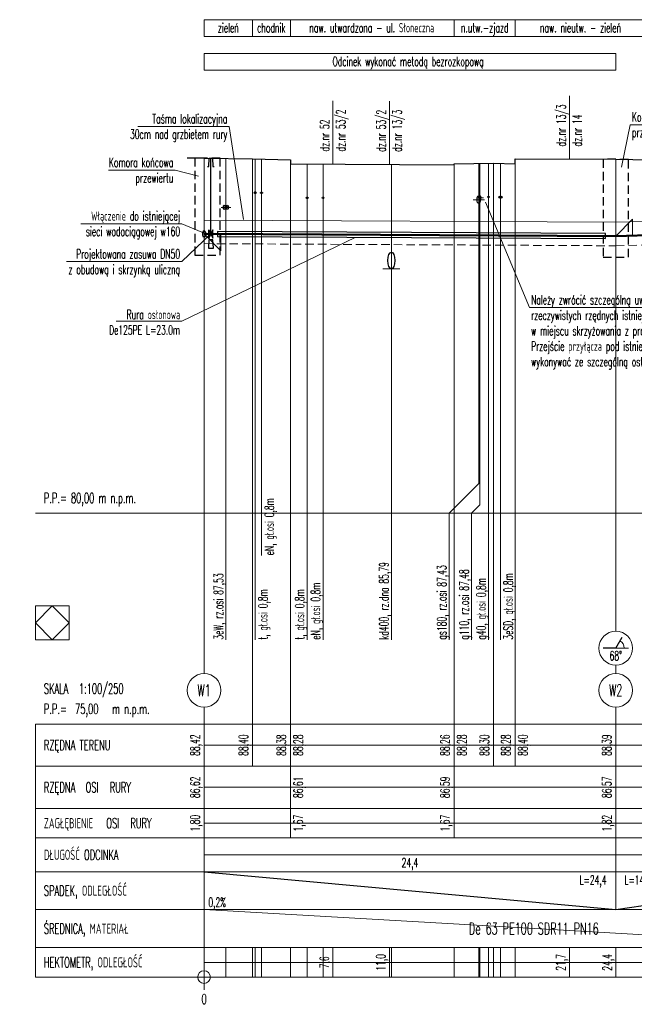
# Model space of a CAD drawing. Header units: millimetres. Extents: x 42478 to 46433, y 31104 to 33439.
# Tile 2 of 3: x 43870 to 45327, y 31104 to 33439. Entities that reach past the tile are written whole.
import ezdxf
from ezdxf import colors
from ezdxf.entities.mleader import LeaderData, LeaderLine
from ezdxf.enums import TextEntityAlignment as Align
from ezdxf.math import Vec2, Vec3

# ---------------------------------------------------------------- set-up
doc = ezdxf.new("R2010")
doc.units = ezdxf.units.MM
doc.linetypes.add('DASHED', pattern=[0.75, 0.5, -0.25])
doc.layers.get('DEFPOINTS').update_dxf_attribs({"color": 254})
for name, color, linetype, lineweight in [('IS-profil-cienka', 7, 'Continuous', 15), ('IS-profil-gruba', 7, 'Continuous', 50), ('IS-profil-srednia', 7, 'Continuous', 30)]:
    doc.layers.add(name, color=color, linetype=linetype, lineweight=lineweight)
doc.layers.add('IS-profil-pomocnicza', color=254, linetype='Continuous', lineweight=0, plot=False)
doc.styles.add('IS', font='simplex.shx', dxfattribs={"width": 0.7})
doc.styles.add('IS-0.6', font='simplex.shx', dxfattribs={"width": 0.6})
doc.dimstyles.new('IS_Hektometr_250', dxfattribs={"dimtxt": 22, "dimasz": 0, "dimexe": 1.25, "dimexo": 0.625, "dimgap": 2, "dimtad": 1, "dimjust": 2, "dimdec": 1, "dimlfac": 0.025, "dimrnd": 0.1, "dimzin": 1, "dimtxsty": 'IS-0.6', "dimblk": 'NONE', "dimcen": 0, "dimse1": 1, "dimse2": 1, "dimsd1": 1, "dimsd2": 1, "dimadec": 0, "dimazin": 0, "dimtfac": 1, "dimtdec": 1, "dimtmove": 0, "dimatfit": 3, "dimldrblk": 'NONE', "dimfxl": 1, "dimlwd": 15, "dimarcsym": 0})
doc.dimstyles.new('IS_Odcinek_250', dxfattribs={"dimtxt": 22, "dimasz": 0, "dimexe": 1.25, "dimexo": 0.625, "dimgap": 5, "dimtad": 1, "dimdec": 1, "dimlfac": 0.025, "dimrnd": 0.1, "dimzin": 1, "dimtxsty": 'IS-0.6', "dimblk": 'NONE', "dimcen": 0, "dimse1": 1, "dimse2": 1, "dimsd1": 1, "dimsd2": 1, "dimadec": 0, "dimazin": 0, "dimtfac": 1, "dimtdec": 1, "dimtmove": 0, "dimatfit": 3, "dimldrblk": 'NONE', "dimfxl": 1, "dimarcsym": 0})
doc.dimstyles.new('IS_Odcinek_gorny_250', dxfattribs={"dimtxt": 22, "dimasz": 0, "dimexe": 1.25, "dimexo": 0.625, "dimgap": 10, "dimtad": 2, "dimjust": 1, "dimdec": 1, "dimlfac": 0.025, "dimrnd": 0.1, "dimzin": 1, "dimtxsty": 'IS-0.6', "dimblk": 'NONE', "dimcen": 0, "dimse1": 1, "dimse2": 1, "dimadec": 0, "dimazin": 0, "dimtfac": 1, "dimtdec": 1, "dimtmove": 0, "dimatfit": 3, "dimldrblk": 'NONE', "dimfxl": 1, "dimlwd": 15, "dimarcsym": 0})
doc.dimstyles.new('IS_Rzedne_80', dxfattribs={"dimtxt": 22, "dimasz": 0, "dimexe": 1.25, "dimexo": 0.625, "dimgap": 5, "dimtad": 1, "dimjust": 2, "dimlfac": 0.01, "dimrnd": 0.01, "dimzin": 1, "dimtxsty": 'IS-0.6', "dimblk": 'NONE', "dimcen": 0, "dimse1": 1, "dimse2": 1, "dimsd1": 1, "dimsd2": 1, "dimadec": 0, "dimazin": 0, "dimtm": 1e-09, "dimtfac": 1, "dimtmove": 0, "dimatfit": 3, "dimldrblk": 'NONE', "dimfxl": 1, "dimarcsym": 0})
doc.dimstyles.new('IS_Zaglebienie', dxfattribs={"dimtxt": 22, "dimasz": 0, "dimexe": 1.25, "dimexo": 0.625, "dimgap": 5, "dimtad": 1, "dimjust": 2, "dimlfac": 0.01, "dimrnd": 0.01, "dimzin": 1, "dimtxsty": 'IS-0.6', "dimblk": 'NONE', "dimcen": 0, "dimse1": 1, "dimse2": 1, "dimsd1": 1, "dimsd2": 1, "dimadec": 0, "dimazin": 0, "dimtm": 1e-09, "dimtfac": 1, "dimtmove": 0, "dimatfit": 3, "dimldrblk": 'NONE', "dimfxl": 1, "dimarcsym": 0})

# ---------------------------------------------------------------- blocks, each defined once
blk = doc.blocks.new('A$C53B805DC')
at = {"layer": 'IS-profil-pomocnicza', "color": 0}
for p, q in [((40, 40), (0, 0)), ((40, 0), (40, 40)), ((0, 0), (40, 0))]:
    blk.add_line(p, q, dxfattribs=at)
blk = doc.blocks.new('IS-profil-tabelka-3')
at = {"layer": 'IS-profil-cienka'}
for p, q in [((-400, -600), (-400, 0)), ((-400, 0), (0, 0)), ((0, 0), (0, -600)), ((0, -100), (-400, -100)), ((0, -200), (-400, -200)), ((0, -270), (-400, -270)), ((0, -350), (-400, -350)), ((0, -440), (-400, -440)), ((0, -530), (-400, -530)), ((0, -600), (-400, -600))]:
    blk.add_line(p, q, dxfattribs=at)
at = {"layer": 'IS-profil-srednia', "style": 'IS', "width": 0.6}
for s, p in [('SKALA', (-380, 72)), ('P.P.= ', (-380, 24)), ('m n.p.m.', (-218, 24)), ('RZĘDNA TERENU', (-380, -62)), ('RZĘDNA', (-380, -162)), ('RURY', (-224, -162)), ('ZAGŁĘBIENIE', (-380, -247)), ('RURY', (-175, -247)), ('DŁUGOŚĆ ODCINKA', (-380, -322)), ('SPADEK, ODLEGŁOŚĆ', (-380, -407)), ('ŚREDNICA, MATERIAŁ', (-380, -497)), ('HEKTOMETR, ODLEGŁOŚĆ', (-380, -577))]:
    blk.add_text(s, height=24, dxfattribs=at).set_placement(p)
for tag, p in [('1:100/250', (-297, 72)), ('000,00', (-306, 24)), ('DNA', (-281, -162)), ('DNA', (-232, -247))]:
    blk.add_attdef(tag, p, '', height=24, dxfattribs=at)
blk = doc.blocks.new('*D3237')
at = {"layer": 'DEFPOINTS', "color": 0, "transparency": 16777216}
for p in [(44307.4, 31458.6), (45283.5, 31458.6), (45283.5, 31418.6)]:
    blk.add_point(p, dxfattribs=at)
at = {"layer": 'IS-profil-srednia', "color": 0, "lineweight": 15, "transparency": 16777216}
blk.add_line((44307.4, 31418.6), (45283.5, 31418.6), dxfattribs=at)
at = {"layer": 'IS-profil-srednia', "color": 0, "transparency": 16777216, "insert": (45229.6, 31395.5), "char_height": 22, "attachment_point": 5, "style": 'IS-0.6'}
blk.add_mtext('L=24,4', dxfattribs=at)
blk = doc.blocks.new('_None')
blk = doc.blocks.new('*D3238')
at = {"layer": 'DEFPOINTS', "color": 0, "transparency": 16777216}
for p in [(45283.5, 31203.6), (44307.4, 31168.6), (45283.5, 31168.6)]:
    blk.add_point(p, dxfattribs=at)
at = {"layer": 'IS-profil-srednia', "color": 0, "transparency": 16777216, "insert": (45266.4, 31203.6), "char_height": 22, "attachment_point": 5, "rotation": 90, "style": 'IS-0.6'}
blk.add_mtext('24,4', dxfattribs=at)
blk = doc.blocks.new('*D3239')
at = {"layer": 'DEFPOINTS', "color": 0, "transparency": 16777216}
for p in [(44307.4, 33110.6), (44307.4, 32268.6), (44307.4, 32268.6)]:
    blk.add_point(p, dxfattribs=at)
at = {"layer": 'IS-profil-srednia', "color": 0, "transparency": 16777216, "insert": (44289.3, 31718.6), "char_height": 22, "attachment_point": 5, "rotation": 90, "style": 'IS-0.6'}
blk.add_mtext('88,42', dxfattribs=at)
blk = doc.blocks.new('*D3243')
at = {"layer": 'DEFPOINTS', "color": 0, "transparency": 16777216}
for p in [(44307.4, 31458.6), (45283.5, 31458.6), (45283.5, 31418.6)]:
    blk.add_point(p, dxfattribs=at)
at = {"layer": 'IS-profil-srednia', "color": 0, "transparency": 16777216, "insert": (44795.5, 31436.7), "char_height": 22, "attachment_point": 5, "style": 'IS-0.6'}
blk.add_mtext('24,4', dxfattribs=at)
blk = doc.blocks.new('*D3244')
at = {"layer": 'DEFPOINTS', "color": 0, "transparency": 16777216}
for p in [(45870.9, 31203.6), (44307.4, 31168.6), (45870.9, 31168.6)]:
    blk.add_point(p, dxfattribs=at)
at = {"layer": 'IS-profil-srednia', "color": 0, "transparency": 16777216, "insert": (45853.8, 31203.6), "char_height": 22, "attachment_point": 5, "rotation": 90, "style": 'IS-0.6'}
blk.add_mtext('39,1', dxfattribs=at)
blk = doc.blocks.new('*D3245')
at = {"layer": 'DEFPOINTS', "color": 0, "transparency": 16777216}
for p in [(44307.4, 32930.6), (44307.4, 32268.6), (44307.4, 32268.6)]:
    blk.add_point(p, dxfattribs=at)
at = {"layer": 'IS-profil-srednia', "color": 0, "transparency": 16777216, "insert": (44289.3, 31618.6), "char_height": 22, "attachment_point": 5, "rotation": 90, "style": 'IS-0.6'}
blk.add_mtext('86,62', dxfattribs=at)
blk = doc.blocks.new('*D3246')
at = {"layer": 'DEFPOINTS', "color": 0, "transparency": 16777216}
for p in [(44307.4, 33110.6), (44307.4, 32930.6), (44307.4, 32930.6)]:
    blk.add_point(p, dxfattribs=at)
at = {"layer": 'IS-profil-srednia', "color": 0, "transparency": 16777216, "insert": (44289.3, 31533.6), "char_height": 22, "attachment_point": 5, "rotation": 90, "style": 'IS-0.6'}
blk.add_mtext('1,80', dxfattribs=at)
blk = doc.blocks.new('A$C0AB2048E')
at = {"layer": 'IS-profil-cienka'}
blk.add_line((0, 30), (0, -30), dxfattribs=at)
blk.add_circle((0, 0), 15, dxfattribs=at)
at = {"layer": 'IS-profil-srednia', "style": 'IS', "width": 0.6}
blk.add_attdef('0', text='', height=24, dxfattribs=at).set_placement((0, -40), align=Align.TOP_CENTER)
blk = doc.blocks.new('*D3257')
at = {"layer": 'DEFPOINTS', "color": 0, "transparency": 16777216}
for p in [(45283.5, 33107.6), (45283.5, 32268.6), (45283.5, 32268.6)]:
    blk.add_point(p, dxfattribs=at)
at = {"layer": 'IS-profil-srednia', "color": 0, "transparency": 16777216, "insert": (45265.4, 31718.6), "char_height": 22, "attachment_point": 5, "rotation": 90, "style": 'IS-0.6'}
blk.add_mtext('88,39', dxfattribs=at)
blk = doc.blocks.new('*D3258')
at = {"layer": 'DEFPOINTS', "color": 0, "transparency": 16777216}
for p in [(45283.5, 32925.6), (45283.5, 32268.6), (45283.5, 32268.6)]:
    blk.add_point(p, dxfattribs=at)
at = {"layer": 'IS-profil-srednia', "color": 0, "transparency": 16777216, "insert": (45265.4, 31618.6), "char_height": 22, "attachment_point": 5, "rotation": 90, "style": 'IS-0.6'}
blk.add_mtext('86,57', dxfattribs=at)
blk = doc.blocks.new('*D3259')
at = {"layer": 'DEFPOINTS', "color": 0, "transparency": 16777216}
for p in [(45283.5, 33107.6), (45283.5, 32925.6), (45283.5, 32925.6)]:
    blk.add_point(p, dxfattribs=at)
at = {"layer": 'IS-profil-srednia', "color": 0, "transparency": 16777216, "insert": (45265.4, 31533.6), "char_height": 22, "attachment_point": 5, "rotation": 90, "style": 'IS-0.6'}
blk.add_mtext('1,82', dxfattribs=at)
blk = doc.blocks.new('*D3283')
at = {"layer": 'DEFPOINTS', "color": 0, "transparency": 16777216}
for p in [(44422, 33108.6), (44422, 32268.6), (44422, 32268.6)]:
    blk.add_point(p, dxfattribs=at)
at = {"layer": 'IS-profil-srednia', "color": 0, "transparency": 16777216, "insert": (44403.9, 31718.6), "char_height": 22, "attachment_point": 5, "rotation": 90, "style": 'IS-0.6'}
blk.add_mtext('88,40', dxfattribs=at)
blk = doc.blocks.new('*D3284')
at = {"layer": 'DEFPOINTS', "color": 0, "transparency": 16777216}
for p in [(44512, 33106.6), (44512, 32268.6), (44512, 32268.6)]:
    blk.add_point(p, dxfattribs=at)
at = {"layer": 'IS-profil-srednia', "color": 0, "transparency": 16777216, "insert": (44493.9, 31718.6), "char_height": 22, "attachment_point": 5, "rotation": 90, "style": 'IS-0.6'}
blk.add_mtext('88,38', dxfattribs=at)
blk = doc.blocks.new('*D3285')
at = {"layer": 'DEFPOINTS', "color": 0, "transparency": 16777216}
for p in [(44900, 33094.6), (44900, 32268.6), (44900, 32268.6)]:
    blk.add_point(p, dxfattribs=at)
at = {"layer": 'IS-profil-srednia', "color": 0, "transparency": 16777216, "insert": (44881.9, 31718.6), "char_height": 22, "attachment_point": 5, "rotation": 90, "style": 'IS-0.6'}
blk.add_mtext('88,26', dxfattribs=at)
blk = doc.blocks.new('*D3286')
at = {"layer": 'DEFPOINTS', "color": 0, "transparency": 16777216}
for p in [(44993.6, 33098.6), (44993.6, 32268.6), (44993.6, 32268.6)]:
    blk.add_point(p, dxfattribs=at)
at = {"layer": 'IS-profil-srednia', "color": 0, "transparency": 16777216, "insert": (44975.5, 31718.6), "char_height": 22, "attachment_point": 5, "rotation": 90, "style": 'IS-0.6'}
blk.add_mtext('88,30', dxfattribs=at)
blk = doc.blocks.new('*D3287')
at = {"layer": 'DEFPOINTS', "color": 0, "transparency": 16777216}
for p in [(45044.6, 33096.6), (45044.6, 32268.6), (45044.6, 32268.6)]:
    blk.add_point(p, dxfattribs=at)
at = {"layer": 'IS-profil-srednia', "color": 0, "transparency": 16777216, "insert": (45026.5, 31718.6), "char_height": 22, "attachment_point": 5, "rotation": 90, "style": 'IS-0.6'}
blk.add_mtext('88,28', dxfattribs=at)
blk = doc.blocks.new('*D3293')
at = {"layer": 'DEFPOINTS', "color": 0, "transparency": 16777216}
for p in [(44512, 33096.6), (44512, 32268.6), (44552, 32268.6)]:
    blk.add_point(p, dxfattribs=at)
at = {"layer": 'IS-profil-srednia', "color": 0, "transparency": 16777216, "insert": (44533.9, 31718.6), "char_height": 22, "attachment_point": 5, "rotation": 90, "style": 'IS-0.6'}
blk.add_mtext('88,28', dxfattribs=at)
blk = doc.blocks.new('*D3294')
at = {"layer": 'DEFPOINTS', "color": 0, "transparency": 16777216}
for p in [(44900, 33096.6), (44900, 32268.6), (44940, 32268.6)]:
    blk.add_point(p, dxfattribs=at)
at = {"layer": 'IS-profil-srednia', "color": 0, "transparency": 16777216, "insert": (44921.9, 31718.6), "char_height": 22, "attachment_point": 5, "rotation": 90, "style": 'IS-0.6'}
blk.add_mtext('88,28', dxfattribs=at)
blk = doc.blocks.new('*D3295')
at = {"layer": 'DEFPOINTS', "color": 0, "transparency": 16777216}
for p in [(45044.6, 33108.6), (45044.6, 32268.6), (45084.6, 32268.6)]:
    blk.add_point(p, dxfattribs=at)
at = {"layer": 'IS-profil-srednia', "color": 0, "transparency": 16777216, "insert": (45066.5, 31718.6), "char_height": 22, "attachment_point": 5, "rotation": 90, "style": 'IS-0.6'}
blk.add_mtext('88,40', dxfattribs=at)
blk = doc.blocks.new('*D3297')
at = {"layer": 'DEFPOINTS', "color": 0, "transparency": 16777216}
for p in [(45283.5, 31458.6), (45810.9, 31458.6), (45810.9, 31418.6)]:
    blk.add_point(p, dxfattribs=at)
at = {"layer": 'IS-profil-srednia', "color": 0, "transparency": 16777216, "insert": (45547.2, 31436.7), "char_height": 22, "attachment_point": 5, "style": 'IS-0.6'}
blk.add_mtext('13,2', dxfattribs=at)
blk = doc.blocks.new('*D3302')
at = {"layer": 'DEFPOINTS', "color": 0, "transparency": 16777216}
for p in [(44612.9, 31203.6), (44307.4, 31168.6), (44612.9, 31168.6)]:
    blk.add_point(p, dxfattribs=at)
at = {"layer": 'IS-profil-srednia', "color": 0, "transparency": 16777216, "insert": (44595.8, 31203.6), "char_height": 22, "attachment_point": 5, "rotation": 90, "style": 'IS-0.6'}
blk.add_mtext('7,6', dxfattribs=at)
blk = doc.blocks.new('*D3303')
at = {"layer": 'DEFPOINTS', "color": 0, "transparency": 16777216}
for p in [(44746.6, 31203.6), (44307.4, 31168.6), (44746.6, 31168.6)]:
    blk.add_point(p, dxfattribs=at)
at = {"layer": 'IS-profil-srednia', "color": 0, "transparency": 16777216, "insert": (44729.6, 31203.6), "char_height": 22, "attachment_point": 5, "rotation": 90, "style": 'IS-0.6'}
blk.add_mtext('11,0', dxfattribs=at)
blk = doc.blocks.new('*D3304')
at = {"layer": 'DEFPOINTS', "color": 0, "transparency": 16777216}
for p in [(45173.5, 31203.6), (44307.4, 31168.6), (45173.5, 31168.6)]:
    blk.add_point(p, dxfattribs=at)
at = {"layer": 'IS-profil-srednia', "color": 0, "transparency": 16777216, "insert": (45156.4, 31203.6), "char_height": 22, "attachment_point": 5, "rotation": 90, "style": 'IS-0.6'}
blk.add_mtext('21,7', dxfattribs=at)
blk = doc.blocks.new('IS-kolizja-dno-250')
at = {"color": 0, "linetype": 'Continuous', "lineweight": 9}
blk.add_line((-5, 0), (5, 0), dxfattribs=at)
at = {"color": 0, "linetype": 'ByBlock', "lineweight": -2}
blk.add_ellipse((0, 5), major_axis=(0, 5), ratio=0.4, dxfattribs=at)
blk = doc.blocks.new('IS-kolizja-os-250')
at = {"color": 0, "linetype": 'Continuous', "lineweight": 9}
blk.add_line((-7.5, 0), (7.5, 0), dxfattribs=at)
at = {"color": 0, "linetype": 'ByBlock', "lineweight": -2}
blk.add_ellipse((0, 0), major_axis=(0, 5), ratio=0.4, dxfattribs=at)
blk = doc.blocks.new('*D3315')
at = {"layer": 'DEFPOINTS', "color": 0, "transparency": 16777216}
for p in [(45810.9, 31203.6), (44307.4, 31168.6), (45810.9, 31168.6)]:
    blk.add_point(p, dxfattribs=at)
at = {"layer": 'IS-profil-srednia', "color": 0, "transparency": 16777216, "insert": (45793.8, 31203.6), "char_height": 22, "attachment_point": 5, "rotation": 90, "style": 'IS-0.6'}
blk.add_mtext('37,6', dxfattribs=at)
blk = doc.blocks.new('*D3317')
at = {"layer": 'DEFPOINTS', "color": 0, "transparency": 16777216}
for p in [(45283.5, 31458.6), (45870.9, 31458.6), (45870.9, 31418.6)]:
    blk.add_point(p, dxfattribs=at)
at = {"layer": 'IS-profil-srednia', "color": 0, "lineweight": 15, "transparency": 16777216}
blk.add_line((45870.9, 31418.6), (45283.5, 31418.6), dxfattribs=at)
at = {"layer": 'IS-profil-srednia', "color": 0, "transparency": 16777216, "insert": (45335.9, 31395.5), "char_height": 22, "attachment_point": 5, "style": 'IS-0.6'}
blk.add_mtext('L=14,7', dxfattribs=at)
blk = doc.blocks.new('*D3318')
at = {"layer": 'DEFPOINTS', "color": 0, "transparency": 16777216}
for p in [(44512, 32929.6), (44512, 32268.6), (44552, 32268.6)]:
    blk.add_point(p, dxfattribs=at)
at = {"layer": 'IS-profil-srednia', "color": 0, "transparency": 16777216, "insert": (44533.9, 31618.6), "char_height": 22, "attachment_point": 5, "rotation": 90, "style": 'IS-0.6'}
blk.add_mtext('86,61', dxfattribs=at)
blk = doc.blocks.new('*D3319')
at = {"layer": 'DEFPOINTS', "color": 0, "transparency": 16777216}
for p in [(44512, 33096.6), (44512, 32929.6), (44552, 32929.6)]:
    blk.add_point(p, dxfattribs=at)
at = {"layer": 'IS-profil-srednia', "color": 0, "transparency": 16777216, "insert": (44533.9, 31533.6), "char_height": 22, "attachment_point": 5, "rotation": 90, "style": 'IS-0.6'}
blk.add_mtext('1,67', dxfattribs=at)
blk = doc.blocks.new('*D3320')
at = {"layer": 'DEFPOINTS', "color": 0, "transparency": 16777216}
for p in [(44900, 32927.6), (44900, 32268.6), (44900, 32268.6)]:
    blk.add_point(p, dxfattribs=at)
at = {"layer": 'IS-profil-srednia', "color": 0, "transparency": 16777216, "insert": (44881.9, 31618.6), "char_height": 22, "attachment_point": 5, "rotation": 90, "style": 'IS-0.6'}
blk.add_mtext('86,59', dxfattribs=at)
blk = doc.blocks.new('*D3321')
at = {"layer": 'DEFPOINTS', "color": 0, "transparency": 16777216}
for p in [(44900, 33094.6), (44900, 32927.6), (44900, 32927.6)]:
    blk.add_point(p, dxfattribs=at)
at = {"layer": 'IS-profil-srednia', "color": 0, "transparency": 16777216, "insert": (44881.9, 31533.6), "char_height": 22, "attachment_point": 5, "rotation": 90, "style": 'IS-0.6'}
blk.add_mtext('1,67', dxfattribs=at)

msp = doc.modelspace()

# ---------------------------------------------------------------- linework, layer by layer
at = {"layer": 'IS-profil-cienka'}
for p, q in [((44307.384, 33398.616), (44307.384, 33438.616)), ((44307.384, 33438.616), (45870.888, 33438.616)), ((44421.971, 33398.616), (44421.971, 33438.616)), ((44511.987, 33398.616), (44511.987, 33438.616)), ((44900.003, 33398.616), (44900.003, 33438.616)), ((45044.611, 33398.616), (45044.611, 33438.616)), ((44307.384, 33398.616), (45870.888, 33398.616)), ((44307.384, 33318.616), (44307.384, 33358.616)), ((44307.384, 33358.616), (45283.521, 33358.616)), ((45283.521, 33318.616), (45283.521, 33358.616)), ((44307.384, 33318.616), (45283.521, 33318.616)), ((44612.902, 33096.096), (44612.902, 33246.096)), ((44746.648, 33095.406), (44746.648, 33245.406)), ((45173.494, 33107.969), (45173.494, 33257.969)), ((44307.384, 31888.616), (44307.384, 33110.616)), ((44359.09, 31968.616), (44359.09, 33109.713)), ((44421.971, 31668.616), (44421.971, 33108.616)), ((44428.568, 31968.616), (44428.568, 33108.469)), ((44443.581, 32168.616), (44443.581, 33108.136)), ((44511.987, 31498.616), (44511.987, 33106.616)), ((45044.611, 31668.616), (45044.611, 33108.616)), ((45283.521, 31988.616), (45283.521, 33107.616)), ((44551.597, 31968.616), (44551.597, 33096.412)), ((44589.353, 31968.616), (44589.353, 33096.217)), ((44751.374, 31968.616), (44751.374, 33095.382)), ((44900.003, 31498.616), (44900.003, 33096.616)), ((44958.536, 32338.616), (44958.536, 33097.867)), ((44961.339, 32288.616), (44961.339, 33097.927)), ((44981.881, 31968.616), (44981.881, 33098.366)), ((44993.593, 31668.616), (44993.593, 33098.616)), ((45010.168, 31968.616), (45010.168, 33097.966)), ((44307.384, 32963.616), (45283.521, 32958.616)), ((45283.521, 32958.616), (45870.888, 32973.616)), ((44888.536, 32268.616), (44958.536, 32338.616)), ((44941.339, 32268.616), (44961.339, 32288.616)), ((44888.536, 31968.616), (44888.536, 32268.616)), ((44941.339, 31968.616), (44941.339, 32268.616)), ((45313.521, 31948.616), (45283.521, 31948.616)), ((45283.521, 31888.616), (45283.521, 31908.616)), ((44307.384, 31168.616), (44307.384, 31808.616)), ((45283.521, 31328.616), (45283.521, 31808.616)), ((44307.384, 31768.616), (45870.888, 31768.616)), ((44307.384, 31668.616), (45870.888, 31668.616)), ((44307.384, 31568.616), (45870.888, 31568.616)), ((44307.384, 31498.616), (45870.888, 31498.616)), ((44307.384, 31458.616), (45870.888, 31458.616)), ((44307.384, 31418.616), (45870.888, 31418.616)), ((44307.384, 31328.616), (45870.888, 31328.616)), ((44307.384, 31238.616), (45870.888, 31238.616)), ((44359.09, 31238.616), (44359.09, 31168.616)), ((44421.971, 31238.616), (44421.971, 31168.616)), ((44428.568, 31238.616), (44428.568, 31168.616)), ((44443.581, 31238.616), (44443.581, 31168.616)), ((44511.987, 31238.616), (44511.987, 31168.616)), ((44551.597, 31238.616), (44551.597, 31168.616)), ((44589.353, 31238.616), (44589.353, 31168.616)), ((44612.902, 31238.616), (44612.902, 31168.616)), ((44746.648, 31238.616), (44746.648, 31168.616)), ((44751.374, 31238.616), (44751.374, 31168.616)), ((44900.003, 31238.616), (44900.003, 31168.616)), ((44958.536, 31238.616), (44958.536, 31168.616)), ((44961.339, 31238.616), (44961.339, 31168.616)), ((44981.881, 31238.616), (44981.881, 31168.616)), ((44993.593, 31238.616), (44993.593, 31168.616)), ((45010.168, 31238.616), (45010.168, 31168.616)), ((45044.611, 31238.616), (45044.611, 31168.616)), ((45173.494, 31238.616), (45173.494, 31168.616)), ((45283.521, 31168.616), (45283.521, 31238.616)), ((44307.384, 31168.616), (45870.888, 31168.616))]:
    msp.add_line(p, q, dxfattribs=at)
at = {"layer": 'IS-profil-cienka', "linetype": 'DASHED', "ltscale": 40}
for p, q in [((45283.521, 32902.616), (45870.888, 32917.616)), ((44307.384, 32907.616), (45283.521, 32902.616))]:
    msp.add_line(p, q, dxfattribs=at)
at = {"layer": 'IS-profil-cienka'}
for centre in [(45283.521, 31948.616), (44307.384, 31848.616), (45283.521, 31848.616)]:
    msp.add_circle(centre, 40, dxfattribs=at)
msp.add_arc((45283.521, 31948.616), 20, 0, 60, dxfattribs=at)
at = {"layer": 'IS-profil-gruba'}
for p, q in [((45283.521, 32925.616), (45870.888, 32940.616)), ((44307.384, 32930.616), (45283.521, 32925.616))]:
    msp.add_line(p, q, dxfattribs=at)
at = {"layer": 'IS-profil-pomocnicza'}
for p, q in [((43907.384, 32268.616), (44307.384, 32268.616)), ((44307.384, 32268.616), (45870.888, 32268.616)), ((44307.384, 31718.616), (45870.888, 31718.616)), ((44307.384, 31618.616), (45870.888, 31618.616)), ((44307.384, 31533.616), (45870.888, 31533.616)), ((44307.384, 31328.616), (45870.888, 31238.616)), ((44307.384, 31203.616), (45870.888, 31203.616))]:
    msp.add_line(p, q, dxfattribs=at)
at = {"layer": 'IS-profil-srednia'}
for p, q in [((44307.384, 33110.616), (44267.384, 33110.616)), ((44323.384, 32930.534), (44323.384, 33110.337)), ((45283.521, 31948.616), (45298.521, 31974.597)), ((45283.521, 31948.616), (45253.521, 31948.616)), ((44307.384, 31418.616), (45283.521, 31328.616)), ((45283.521, 31328.616), (45870.888, 31418.616))]:
    msp.add_line(p, q, dxfattribs=at)
at = {"layer": 'IS-profil-srednia', "color": 251, "linetype": 'DASHED', "ltscale": 40}
for points in [[(44345.384, 32880.616), (44345.384, 33109.953), (44307.384, 33110.616), (44285.384, 33110.616), (44285.384, 32880.616)], [(45313.521, 32875.616), (45313.521, 33107.252), (45283.521, 33107.616), (45253.521, 33107.746), (45253.521, 32875.616)]]:
    msp.add_lwpolyline(points, close=True, dxfattribs=at)
at = {"layer": 'IS-profil-srednia'}
for points in [[(44307.384, 33110.616), (44421.971, 33108.616), (44511.987, 33106.616), (44511.987, 33096.616), (44900.003, 33094.616), (44900.003, 33096.616), (44993.593, 33098.616), (45044.611, 33096.616), (45044.611, 33108.616), (45283.521, 33107.616), (45363.968, 33106.616), (45363.968, 33094.616), (45810.888, 33103.616), (45830.925, 33103.616), (45830.925, 33115.616), (45870.888, 33117.616)], [(44315.384, 33090.337), (44318.384, 33090.337), (44319.384, 33110.337), (44327.384, 33110.337), (44328.384, 33090.337), (44331.384, 33090.337)], [(44318.384, 32920.534), (44318.384, 32940.534), (44328.384, 32920.534), (44328.384, 32940.534), (44318.384, 32920.534)]]:
    msp.add_lwpolyline(points, dxfattribs=at)
for points in [[(44317.384, 32896.534), (44329.384, 32896.534), (44328.384, 32916.534), (44318.384, 32916.534)], [(45259.332, 32919.49), (45259.332, 32931.99), (44339.332, 32936.702), (44339.332, 32924.202)]]:
    msp.add_lwpolyline(points, close=True, dxfattribs=at)
msp.add_ellipse((44307.384, 32930.616), major_axis=(0, 8), ratio=0.4, dxfattribs=at)

# ---------------------------------------------------------------- block references
at = {"layer": 'IS-profil-cienka'}
ref = msp.add_blockref('IS-profil-tabelka-3', (44307.384, 31768.616), dxfattribs=at)
ref.add_attrib('DNA', 'OSI', (44075.384, 31521.616), dxfattribs={"layer": 'IS-profil-srednia', "height": 24, "style": 'IS', "width": 0.6})
ref.add_attrib('DNA', 'OSI', (44026.384, 31606.616), dxfattribs={"layer": 'IS-profil-srednia', "height": 24, "style": 'IS', "width": 0.6})
ref.add_attrib('1:100/250', '1:100/250', (44010.384, 31840.616), dxfattribs={"layer": 'IS-profil-srednia', "height": 24, "style": 'IS', "width": 0.6})
ref.add_attrib('000,00', '75,00', (44001.384, 31792.616), dxfattribs={"layer": 'IS-profil-srednia', "height": 24, "style": 'IS', "width": 0.6})
at = {"layer": 'IS-profil-cienka', "color": 2}
msp.add_blockref('A$C0AB2048E', (44307.384, 31168.616), dxfattribs=at).add_auto_attribs({'0': '0'})
at = {"layer": 'IS-profil-pomocnicza'}
for p in [(45283.521, 32925.616), (43947.384, 31968.616)]:
    msp.add_blockref('A$C53B805DC', p, dxfattribs=at)
at = {"layer": 'IS-profil-pomocnicza', "xscale": -1, "rotation": 180}
for p in [(44307.384, 32930.616), (43947.384, 32048.616)]:
    msp.add_blockref('A$C53B805DC', p, dxfattribs=at)
at = {"layer": 'IS-profil-pomocnicza', "rotation": 180}
msp.add_blockref('A$C53B805DC', (43947.384, 32048.616), dxfattribs=at)
at = {"layer": 'IS-profil-pomocnicza', "xscale": -1}
msp.add_blockref('A$C53B805DC', (43947.384, 31968.616), dxfattribs=at)
at = {"layer": 'IS-profil-srednia'}
for name, p, xscale, yscale, zscale in [('IS-kolizja-os-250', (44428.568, 33028.469), 0.5, 0.5, 0.5), ('IS-kolizja-os-250', (44443.581, 33028.136), 0.5, 0.5, 0.5), ('IS-kolizja-os-250', (44551.597, 33016.412), 0.5, 0.5, 0.5), ('IS-kolizja-os-250', (44589.353, 33016.217), 0.5, 0.5, 0.5), ('IS-kolizja-os-250', (44958.536, 33011.616), 1.8, 1.8, 1.8), ('IS-kolizja-os-250', (44961.339, 33016.616), 1.1, 1.1, 1.1), ('IS-kolizja-os-250', (44981.881, 33018.366), 0.4, 0.4, 0.4), ('IS-kolizja-os-250', (45008.168, 33017.966), 0.5, 0.5, 0.5), ('IS-kolizja-os-250', (45010.168, 33017.966), 0.5, 0.5, 0.5), ('IS-kolizja-os-250', (45012.168, 33017.966), 0.5, 0.5, 0.5), ('IS-kolizja-dno-250', (44751.374, 32847.616), 4, 4, 4)]:
    msp.add_blockref(name, p, dxfattribs=dict(at, xscale=xscale, yscale=yscale, zscale=zscale))
for p in [(44355.09, 32993.616), (44359.09, 32993.616), (44363.09, 32993.616)]:
    msp.add_blockref('IS-kolizja-os-250', p, dxfattribs=at)

# ---------------------------------------------------------------- texts
at = {"layer": 'IS-profil-pomocnicza', "style": 'IS-0.6', "width": 0.6}
msp.add_text('P.P.= 80,00 m n.p.m.', height=24, dxfattribs=at).set_placement((43927.384, 32292.616))
at = {"layer": 'IS-profil-srednia', "style": 'IS-0.6', "width": 0.6}
for s, p in [('zieleń', (44364.802, 33408.616)), ('chodnik', (44466.626, 33408.616)), ('naw. utwardzona - ul. Słoneczna', (44704.932, 33408.616)), ('n.utw.-zjazd', (44972.764, 33408.616)), ('naw. nieutw. - zieleń', (45199.959, 33408.616)), ('Odcinek wykonać metodą bezrozkopową ', (44795.679, 33328.616))]:
    msp.add_text(s, height=22, dxfattribs=at).set_placement(p, align=Align.CENTER)
for s, p in [('dz.nr 13/3', (45171.494, 33137.969)), ('dz.nr 53/2', (44648.902, 33126.096)), ('dz.nr 53/2', (44744.648, 33125.406)), ('dz.nr 13/3', (44782.648, 33125.406)), ('dz.nr 14', (45209.494, 33137.969)), ('dz.nr 52', (44610.902, 33126.096)), ('eN, gł.osi 0,8m', (44479.581, 32168.616)), ('kd400, rz.dna 85,79', (44751.374, 31968.616)), ('3eSD, gł.osi 0,8m', (45046.168, 31968.616)), ('3eW, rz.osi 87,53', (44359.09, 31968.616)), ('eN, gł.osi 0,8m', (44589.353, 31968.616)), ('gs180, rz.osi 87,43', (44888.536, 31968.616)), ('g110, rz.osi 87,48', (44941.339, 31968.616)), ('g40, gł.osi 0,8m', (44981.881, 31968.616)), ('t, gł.osi 0,8m', (44464.568, 31968.616)), ('t, gł.osi 0,8m', (44551.597, 31968.616))]:
    msp.add_text(s, height=22, rotation=90, dxfattribs=at).set_placement(p, align=Align.BOTTOM_LEFT)
msp.add_text('68%%D', height=22, dxfattribs=at).set_placement((45283.521, 31941.616), align=Align.TOP_CENTER)
for s, p in [('W1', (44307.384, 31848.616)), ('W2', (45283.521, 31848.616)), ('De 63 PE100 SDR11 PN16', (45089.136, 31283.616))]:
    msp.add_text(s, height=28, dxfattribs=at).set_placement(p, align=Align.MIDDLE_CENTER)
msp.add_text('0,2%%%', height=22, dxfattribs=at).set_placement((44317.384, 31328.616), align=Align.BOTTOM_LEFT)

# ---------------------------------------------------------------- dimensions: what is measured, and where the dimension line sits
at = {"layer": 'IS-profil-srednia'}
for base, p1, p2, dimstyle, override, picture, middle in [((44307.384, 32268.616), (44307.384, 33110.616), (44307.384, 32268.616), 'IS_Rzedne_80', {"dimpost": '8<>'}, '*D3239', (44307.384, 31718.616)), ((44307.384, 32930.616), (44307.384, 33110.616), (44307.384, 32930.616), 'IS_Zaglebienie', {"dimpost": '<>'}, '*D3246', (44307.384, 31533.616)), ((44421.971, 32268.616), (44421.971, 33108.616), (44421.971, 32268.616), 'IS_Rzedne_80', {"dimpost": '8<>'}, '*D3283', (44421.971, 31718.616)), ((44511.987, 32268.616), (44511.987, 33106.616), (44511.987, 32268.616), 'IS_Rzedne_80', {"dimpost": '8<>'}, '*D3284', (44511.987, 31718.616)), ((45084.611, 32268.616), (45044.611, 33108.616), (45044.611, 32268.616), 'IS_Rzedne_80', {"dimpost": '8<>'}, '*D3295', (45084.611, 31718.616)), ((45283.521, 32268.616), (45283.521, 33107.616), (45283.521, 32268.616), 'IS_Rzedne_80', {"dimpost": '8<>'}, '*D3257', (45283.521, 31718.616)), ((45283.521, 32925.616), (45283.521, 33107.616), (45283.521, 32925.616), 'IS_Zaglebienie', {"dimpost": '<>'}, '*D3259', (45283.521, 31533.616)), ((44551.987, 32268.616), (44511.987, 33096.616), (44511.987, 32268.616), 'IS_Rzedne_80', {"dimpost": '8<>'}, '*D3293', (44551.987, 31718.616)), ((44551.987, 32929.568), (44511.987, 33096.616), (44511.987, 32929.568), 'IS_Zaglebienie', {"dimpost": '<>'}, '*D3319', (44551.987, 31533.616)), ((44900.003, 32268.616), (44900.003, 33094.616), (44900.003, 32268.616), 'IS_Rzedne_80', {"dimpost": '8<>'}, '*D3285', (44900.003, 31718.616)), ((44900.003, 32927.58), (44900.003, 33094.616), (44900.003, 32927.58), 'IS_Zaglebienie', {"dimpost": '<>'}, '*D3321', (44900.003, 31533.616)), ((44940.003, 32268.616), (44900.003, 33096.616), (44900.003, 32268.616), 'IS_Rzedne_80', {"dimpost": '8<>'}, '*D3294', (44940.003, 31718.616)), ((44993.593, 32268.616), (44993.593, 33098.616), (44993.593, 32268.616), 'IS_Rzedne_80', {"dimpost": '8<>'}, '*D3286', (44993.593, 31718.616)), ((45044.611, 32268.616), (45044.611, 33096.616), (45044.611, 32268.616), 'IS_Rzedne_80', {"dimpost": '8<>'}, '*D3287', (45044.611, 31718.616)), ((44307.384, 32268.616), (44307.384, 32930.616), (44307.384, 32268.616), 'IS_Rzedne_80', {"dimpost": '8<>'}, '*D3245', (44307.384, 31618.616)), ((44551.987, 32268.616), (44511.987, 32929.568), (44511.987, 32268.616), 'IS_Rzedne_80', {"dimpost": '8<>'}, '*D3318', (44551.987, 31618.616)), ((44900.003, 32268.616), (44900.003, 32927.58), (44900.003, 32268.616), 'IS_Rzedne_80', {"dimpost": '8<>'}, '*D3320', (44900.003, 31618.616)), ((45283.521, 32268.616), (45283.521, 32925.616), (45283.521, 32268.616), 'IS_Rzedne_80', {"dimpost": '8<>'}, '*D3258', (45283.521, 31618.616))]:
    dim = msp.add_linear_dim(base=base, p1=p1, p2=p2, angle=90, dimstyle=dimstyle, override=override, dxfattribs=at)
    dim.commit()
    dim.dimension.update_dxf_attribs({"geometry": picture, "text_midpoint": middle, "dimtype": 160})
for base, p1, p2, override, picture, middle in [((45283.521, 31418.616), (44307.384, 31458.616), (45283.521, 31458.616), {"dimjust": 2, "dimpost": 'L=<>'}, '*D3237', (45229.578, 31395.521)), ((45870.888, 31418.616), (45283.521, 31458.616), (45870.888, 31458.616), {"dimpost": 'L=<>'}, '*D3317', (45335.893, 31395.521))]:
    dim = msp.add_linear_dim(base=base, p1=p1, p2=p2, dimstyle='IS_Odcinek_gorny_250', override=override, dxfattribs=at)
    dim.commit()
    dim.dimension.update_dxf_attribs({"geometry": picture, "text_midpoint": middle})
for base, p1, p2, picture, middle in [((45283.521, 31418.616), (44307.384, 31458.616), (45283.521, 31458.616), '*D3243', (44795.453, 31436.711)), ((45810.888, 31418.616), (45283.521, 31458.616), (45810.888, 31458.616), '*D3297', (45547.204, 31436.711))]:
    dim = msp.add_linear_dim(base=base, p1=p1, p2=p2, dimstyle='IS_Odcinek_250', dxfattribs=at)
    dim.commit()
    dim.dimension.update_dxf_attribs({"geometry": picture, "text_midpoint": middle})
for base, p2, picture, middle in [((45283.521, 31203.616), (45283.521, 31168.616), '*D3238', (45266.426, 31203.616)), ((45870.888, 31203.616), (45870.888, 31168.616), '*D3244', (45853.792, 31203.616)), ((44746.648, 31203.616), (44746.648, 31168.616), '*D3303', (44729.553, 31203.616)), ((45173.494, 31203.616), (45173.494, 31168.616), '*D3304', (45156.399, 31203.616)), ((45810.888, 31203.616), (45810.888, 31168.616), '*D3315', (45793.792, 31203.616)), ((44612.902, 31203.616), (44612.902, 31168.616), '*D3302', (44595.807, 31203.616))]:
    dim = msp.add_linear_dim(base=base, p1=(44307.384, 31168.616), p2=p2, dimstyle='IS_Hektometr_250', dxfattribs=at)
    dim.commit()
    dim.dimension.update_dxf_attribs({"geometry": picture, "text_midpoint": middle, "text_rotation": 90})

# ---------------------------------------------------------------- leaders
ml = msp.add_multileader_mtext('Standard', dxfattribs=at)
ml.set_content('Taśma lokalizacyjna\\P\\pxse0.925;30cm nad grzbietem rury', color=256, style='IS-0.6')
ml.set_leader_properties(linetype='Continuous', lineweight=9)
ml.set_arrow_properties(name='NONE')
ml.build(insert=Vec2(0, 0))
ml.multileader.update_dxf_attribs({"has_dogleg": 0, "text_left_attachment_type": 6, "text_right_attachment_type": 6, "dogleg_length": 0, "arrow_head_size": 6.25})
ctx = ml.context
ctx.base_point, ctx.char_height, ctx.arrow_head_size, ctx.landing_gap_size, ctx.plane_origin = Vec3(44096.92, 33185.5), 22, 6.25, 4, Vec3(43282.865, 33080.405)
ctx.left_attachment, ctx.right_attachment, ctx.text_align_type = 6, 6, 2
notes = []
notes.append((ctx, [(1, (1, 1, 0), (44366.405, 33185.5), (-1, 0), 0, [(0, [(44401.033, 32964.844)], 0, [])])]))
ctx.mtext.insert, ctx.mtext.alignment, ctx.mtext.flow_direction = Vec3(44362.405, 33214.833), 3, 5
ml = msp.add_multileader_mtext('Standard', dxfattribs=at)
ml.set_content('Komora startowa \\Pprzewiertu', color=256, style='IS-0.6')
ml.set_leader_properties(linetype='Continuous', lineweight=9)
ml.set_arrow_properties(name='NONE')
ml.build(insert=Vec2(0, 0))
ml.multileader.update_dxf_attribs({"has_dogleg": 0, "text_left_attachment_type": 6, "text_right_attachment_type": 6, "dogleg_length": 0, "arrow_head_size": 6.25})
ctx = ml.context
ctx.base_point, ctx.char_height, ctx.arrow_head_size, ctx.landing_gap_size, ctx.plane_origin = Vec3(45317.98, 33189.666), 22, 6.25, 4, Vec3(44351.743, 29112.601)
ctx.left_attachment, ctx.right_attachment = 6, 6
notes.append((ctx, [(0, (1, 1, 0), (45317.98, 33189.666), (1, 0), 0, [(0, [(45297.408, 33089.272)], 0, [])])]))
ctx.mtext.insert, ctx.mtext.line_spacing_style, ctx.mtext.flow_direction = Vec3(45321.98, 33218.999), 2, 5
ml = msp.add_multileader_mtext('Standard', dxfattribs=at)
ml.set_content('Komora końcowa \\Pprzewiertu', color=256, style='IS-0.6')
ml.set_leader_properties(linetype='Continuous', lineweight=9)
ml.set_arrow_properties(name='NONE')
ml.build(insert=Vec2(0, 0))
ml.multileader.update_dxf_attribs({"has_dogleg": 0, "text_left_attachment_type": 6, "text_right_attachment_type": 6, "dogleg_length": 0, "arrow_head_size": 6.25})
ctx = ml.context
ctx.base_point, ctx.char_height, ctx.arrow_head_size, ctx.landing_gap_size, ctx.plane_origin = Vec3(44063.195, 33081.883), 22, 6.25, 4, Vec3(43016.579, 28854.49)
ctx.left_attachment, ctx.right_attachment, ctx.text_align_type = 6, 6, 2
notes.append((ctx, [(1, (1, 1, 0), (44238.395, 33081.883), (-1, 0), 0, [(0, [(44293.933, 33067.871)], 0, [])])]))
ctx.mtext.insert, ctx.mtext.alignment, ctx.mtext.line_spacing_style, ctx.mtext.flow_direction = Vec3(44234.395, 33111.217), 3, 2, 5
ml = msp.add_multileader_mtext('Standard', dxfattribs=at)
ml.set_content('Włączenie do istniejącej \\Psieci wodociągowej w160', color=256, style='IS-0.6')
ml.set_leader_properties(linetype='Continuous', lineweight=9)
ml.set_arrow_properties(name='NONE')
ml.build(insert=Vec2(0, 0))
ml.multileader.update_dxf_attribs({"has_dogleg": 0, "text_left_attachment_type": 6, "text_right_attachment_type": 6, "dogleg_length": 0, "arrow_head_size": 6.25})
ctx = ml.context
ctx.base_point, ctx.char_height, ctx.arrow_head_size, ctx.landing_gap_size, ctx.plane_origin = Vec3(44000.771, 32955.012), 22, 6.25, 4, Vec3(43689.457, 33037.357)
ctx.left_attachment, ctx.right_attachment, ctx.text_align_type = 6, 6, 2
notes.append((ctx, [(1, (1, 1, 0), (44254.543, 32955.012), (-1, 0), 0, [(0, [(44311.384, 32930.826)], 0, [])])]))
ctx.mtext.insert, ctx.mtext.rotation, ctx.mtext.alignment, ctx.mtext.line_spacing_style, ctx.mtext.flow_direction = Vec3(44250.543, 32984.345), 6.28318531, 3, 2, 5
ml = msp.add_multileader_mtext('Standard', dxfattribs=at)
ml.set_content('Należy zwrócić szczególną uwagę na dokładne zinwentaryzowanie \\Przeczywistych rzędnych istniejących gazociągów gs180, g110 i g40 \\Pw miejscu skrzyżowania z projektowanym przyłączem. \\PPrzejście przyłącza pod istniejącymi gazociągami \\Pwykonywać ze szczególną ostrożnością. ', color=256, style='IS-0.6')
ml.set_leader_properties(linetype='Continuous', lineweight=9)
ml.set_arrow_properties(name='NONE')
ml.build(insert=Vec2(0, 0))
ml.multileader.update_dxf_attribs({"has_dogleg": 0, "text_left_attachment_type": 6, "text_right_attachment_type": 6, "dogleg_length": 0, "arrow_head_size": 6.25})
ctx = ml.context
ctx.base_point, ctx.char_height, ctx.arrow_head_size, ctx.landing_gap_size, ctx.plane_origin = Vec3(45078.618, 32756.24), 22, 6.25, 4, Vec3(44775.565, 32821.944)
ctx.left_attachment, ctx.right_attachment = 6, 6
notes.append((ctx, [(0, (1, 1, 0), (45078.618, 32756.24), (1, 0), 0, [(0, [(44974.37, 33005.751)], 0, [])])]))
ctx.mtext.insert, ctx.mtext.rotation, ctx.mtext.line_spacing_style, ctx.mtext.flow_direction = Vec3(45082.618, 32785.573), 6.28318531, 2, 5
ml = msp.add_multileader_mtext('Standard', dxfattribs=at)
ml.set_content('Projektowana zasuwa DN50 \\P\\pxse0.925;z obudową i skrzynką uliczną', color=256, style='IS-0.6')
ml.set_leader_properties(linetype='Continuous', lineweight=9)
ml.set_arrow_properties(name='NONE')
ml.build(insert=Vec2(0, 0))
ml.multileader.update_dxf_attribs({"has_dogleg": 0, "text_left_attachment_type": 6, "text_right_attachment_type": 6, "dogleg_length": 0, "arrow_head_size": 6.25})
ctx = ml.context
ctx.base_point, ctx.char_height, ctx.arrow_head_size, ctx.landing_gap_size, ctx.plane_origin = Vec3(43948.6, 32864.934), 22, 6.25, 4, Vec3(43577.702, 32891.643)
ctx.left_attachment, ctx.right_attachment, ctx.text_align_type = 6, 6, 2
notes.append((ctx, [(1, (1, 1, 0), (44254.543, 32864.934), (-1, 0), 0, [(0, [(44323.384, 32930.534)], 0, [])])]))
ctx.mtext.insert, ctx.mtext.rotation, ctx.mtext.alignment, ctx.mtext.line_spacing_style, ctx.mtext.flow_direction = Vec3(44250.543, 32894.267), 6.28318531, 3, 2, 5
ml = msp.add_multileader_mtext('Standard', dxfattribs=at)
ml.set_content('Rura osłonowa \\PDe125PE L=23.0m', color=256, style='IS-0.6')
ml.set_leader_properties(linetype='Continuous', lineweight=9)
ml.set_arrow_properties(name='NONE')
ml.build(insert=Vec2(0, 0))
ml.multileader.update_dxf_attribs({"has_dogleg": 0, "text_left_attachment_type": 6, "text_right_attachment_type": 6, "dogleg_length": 0, "arrow_head_size": 6.25})
ctx = ml.context
ctx.base_point, ctx.char_height, ctx.arrow_head_size, ctx.landing_gap_size, ctx.plane_origin = Vec3(44064.886, 32724.172), 22, 6.25, 4, Vec3(42716.444, 28238.177)
ctx.left_attachment, ctx.right_attachment, ctx.text_align_type = 6, 6, 2
notes.append((ctx, [(1, (1, 1, 0), (44254.543, 32724.172), (-1, 0), 0, [(0, [(44665.264, 32922.533)], 0, [])])]))
ctx.mtext.insert, ctx.mtext.alignment, ctx.mtext.line_spacing_style, ctx.mtext.flow_direction = Vec3(44250.543, 32750.572), 3, 2, 5
for ctx, leaders in notes:
    for number, flags, end, landing, length, lines in leaders:
        leader = LeaderData()
        leader.index, (leader.has_last_leader_line, leader.has_dogleg_vector, leader.attachment_direction) = number, flags
        leader.last_leader_point, leader.dogleg_vector, leader.dogleg_length = Vec3(end), Vec3(landing), length
        for number, points, colour, breaks in lines:
            line = LeaderLine()
            line.index, line.vertices, line.color, line.breaks = number, Vec3.list(points), colors.encode_raw_color(colour), breaks
            leader.lines.append(line)
        ctx.leaders.append(leader)

doc.saveas('drawing.dxf')
